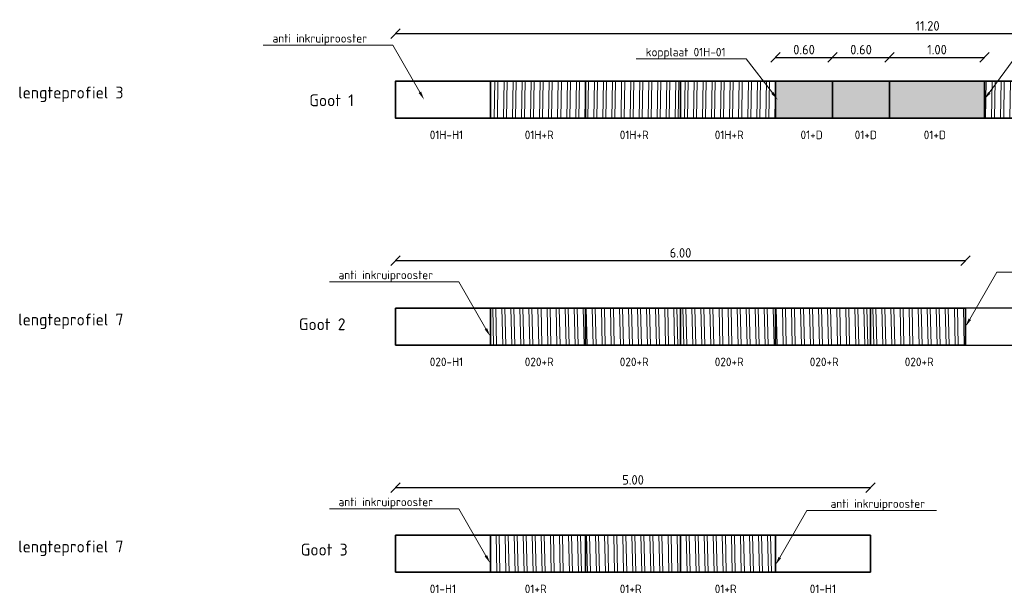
# Model space of a CAD drawing. Header units: metres. Extents: x 2158 to 2361, y 3646 to 3696.
# Tile 40 of 44: x 2233 to 2244, y 3674 to 3680. Entities that reach past the tile are written whole.
import ezdxf
from ezdxf import colors
from ezdxf.entities.mleader import LeaderData, LeaderLine
from ezdxf.math import Vec2, Vec3

# ---------------------------------------------------------------- set-up
doc = ezdxf.new("R2010")
doc.units = ezdxf.units.M
doc.header["$LTSCALE"] = 5
for name, color, linetype, lineweight in [('N-WE-RI-HWA_GOOT_LIJNGOOT-G gesloten', 1, 'Continuous', 35), ('N-WE-RI-HWA_GOOT_LIJNGOOT-rooster-V', 253, 'Continuous', 18), ('N-WE-RI-HWA_GOOT_LIJNGOOT-V gesloten', 253, 'Continuous', 18), ('N-WE-RI-HWA_GOOT_ROOSTERGOOT-T18', 10, 'Continuous', 18), ('N-WE-SC-STAALVORM-G', 140, 'Continuous', 25), ('X-XX-AL-PEIL-T18', 10, 'Continuous', 18)]:
    doc.layers.add(name, color=color, linetype=linetype, lineweight=lineweight)
doc.layers.add('TL00_HULPLAAG', color=211, linetype='Continuous', plot=False)
doc.layers.add('TM00_MAATVOERING', color=1, linetype='Continuous')
doc.styles.add('NLCS-ISO', font='NLCS-ISO.ttf')
doc.styles.add('NLCS-ISO-M50-T18', font='NLCS-ISO.ttf', dxfattribs={"height": 0.09})
doc.styles.add('NLCS-ISO-M50-T25', font='NLCS-ISO.ttf', dxfattribs={"height": 0.125})
doc.dimstyles.new('NLCS RODOR-DIM-050', dxfattribs={"dimscale": 0.05, "dimtxt": 2, "dimasz": 2, "dimexe": 1.25, "dimexo": 0.625, "dimtad": 1, "dimzin": 1, "dimdsep": 46, "dimtxsty": 'NLCS-ISO', "dimblk": 'OBLIQUE', "dimcen": 0, "dimse1": 1, "dimse2": 1, "dimclrd": 256, "dimclre": 1, "dimclrt": 256, "dimadec": 0, "dimazin": 0, "dimtfac": 1, "dimtmove": 2, "dimatfit": 3, "dimfxl": 1, "dimtolj": 1, "dimtzin": 0, "dimlwd": -1, "dimlwe": -1, "dimarcsym": 0})
pattern_1 = [(88.993762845, (-5538.81235, -488510.93536), (-0.095235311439, 0.001672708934), []), (88.993762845, (-5538.78005, -488510.90417), (-0.095235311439, 0.001672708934), [])]
pattern_2 = [(91.391563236, (-476140.9306, 118698.1132), (-0.095221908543, -0.002313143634), []), (91.391563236, (-476140.89963, 118698.14571), (-0.095221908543, -0.002313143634), [])]
pattern_3 = [(91.391563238, (-476160.59282, 118700.50318), (-0.095221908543, -0.002313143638), []), (91.391563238, (-476160.561855, 118700.53569), (-0.095221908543, -0.002313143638), [])]

# ---------------------------------------------------------------- blocks, each defined once
blk = doc.blocks.new('_Oblique')
at = {"color": 0, "linetype": 'ByBlock', "lineweight": -2}
blk.add_line((-0.5, -0.5), (0.5, 0.5), dxfattribs=at)
blk = doc.blocks.new('*D2')
at = {"layer": 'Defpoints', "color": 0, "transparency": 16777216}
for p in [(2248.58, 3680.154), (2237.38, 3679.654), (2248.58, 3679.654)]:
    blk.add_point(p, dxfattribs=at)
at = {"layer": 'TM00_MAATVOERING', "transparency": 16777216}
blk.add_line((2237.38, 3680.154), (2248.58, 3680.154), dxfattribs=at)
at = {"layer": 'TM00_MAATVOERING', "transparency": 16777216, "xscale": 0.1, "yscale": 0.1, "zscale": 0.1, "rotation": 180}
blk.add_blockref('_Oblique', (2237.38, 3680.154), dxfattribs=at)
at = {"layer": 'TM00_MAATVOERING', "transparency": 16777216, "xscale": 0.1, "yscale": 0.1, "zscale": 0.1}
blk.add_blockref('_Oblique', (2248.58, 3680.154), dxfattribs=at)
at = {"layer": 'TM00_MAATVOERING', "transparency": 16777216, "insert": (2242.98, 3680.236), "char_height": 0.1, "attachment_point": 5, "style": 'NLCS-ISO'}
blk.add_mtext('\\A1;11.20', dxfattribs=at)
blk = doc.blocks.new('*D3')
at = {"layer": 'Defpoints', "color": 0, "transparency": 16777216}
for p in [(2241.98, 3679.904), (2241.38, 3679.654), (2241.98, 3679.654)]:
    blk.add_point(p, dxfattribs=at)
at = {"layer": 'TM00_MAATVOERING', "transparency": 16777216}
blk.add_line((2241.38, 3679.904), (2241.98, 3679.904), dxfattribs=at)
at = {"layer": 'TM00_MAATVOERING', "transparency": 16777216, "xscale": 0.1, "yscale": 0.1, "zscale": 0.1, "rotation": 180}
blk.add_blockref('_Oblique', (2241.38, 3679.904), dxfattribs=at)
at = {"layer": 'TM00_MAATVOERING', "transparency": 16777216, "xscale": 0.1, "yscale": 0.1, "zscale": 0.1}
blk.add_blockref('_Oblique', (2241.98, 3679.904), dxfattribs=at)
at = {"layer": 'TM00_MAATVOERING', "transparency": 16777216, "insert": (2241.68, 3679.986), "char_height": 0.1, "attachment_point": 5, "style": 'NLCS-ISO'}
blk.add_mtext('\\A1;0.60', dxfattribs=at)
blk = doc.blocks.new('*D4')
at = {"layer": 'Defpoints', "color": 0, "transparency": 16777216}
for p in [(2242.58, 3679.904), (2241.98, 3679.654), (2242.58, 3679.654)]:
    blk.add_point(p, dxfattribs=at)
at = {"layer": 'TM00_MAATVOERING', "transparency": 16777216}
blk.add_line((2241.98, 3679.904), (2242.58, 3679.904), dxfattribs=at)
at = {"layer": 'TM00_MAATVOERING', "transparency": 16777216, "xscale": 0.1, "yscale": 0.1, "zscale": 0.1, "rotation": 180}
blk.add_blockref('_Oblique', (2241.98, 3679.904), dxfattribs=at)
at = {"layer": 'TM00_MAATVOERING', "transparency": 16777216, "xscale": 0.1, "yscale": 0.1, "zscale": 0.1}
blk.add_blockref('_Oblique', (2242.58, 3679.904), dxfattribs=at)
at = {"layer": 'TM00_MAATVOERING', "transparency": 16777216, "insert": (2242.28, 3679.986), "char_height": 0.1, "attachment_point": 5, "style": 'NLCS-ISO'}
blk.add_mtext('\\A1;0.60', dxfattribs=at)
blk = doc.blocks.new('*D5')
at = {"layer": 'Defpoints', "color": 0, "transparency": 16777216}
for p in [(2243.38, 3677.764), (2237.38, 3677.264), (2243.38, 3677.264)]:
    blk.add_point(p, dxfattribs=at)
at = {"layer": 'TM00_MAATVOERING', "transparency": 16777216}
blk.add_line((2237.38, 3677.764), (2243.38, 3677.764), dxfattribs=at)
at = {"layer": 'TM00_MAATVOERING', "transparency": 16777216, "xscale": 0.1, "yscale": 0.1, "zscale": 0.1, "rotation": 180}
blk.add_blockref('_Oblique', (2237.38, 3677.764), dxfattribs=at)
at = {"layer": 'TM00_MAATVOERING', "transparency": 16777216, "xscale": 0.1, "yscale": 0.1, "zscale": 0.1}
blk.add_blockref('_Oblique', (2243.38, 3677.764), dxfattribs=at)
at = {"layer": 'TM00_MAATVOERING', "transparency": 16777216, "insert": (2240.38, 3677.846), "char_height": 0.1, "attachment_point": 5, "style": 'NLCS-ISO'}
blk.add_mtext('\\A1;6.00', dxfattribs=at)
blk = doc.blocks.new('*D6')
at = {"layer": 'Defpoints', "color": 0, "transparency": 16777216}
for p in [(2242.38, 3675.374), (2237.38, 3674.874), (2242.38, 3674.874)]:
    blk.add_point(p, dxfattribs=at)
at = {"layer": 'TM00_MAATVOERING', "transparency": 16777216}
blk.add_line((2237.38, 3675.374), (2242.38, 3675.374), dxfattribs=at)
at = {"layer": 'TM00_MAATVOERING', "transparency": 16777216, "xscale": 0.1, "yscale": 0.1, "zscale": 0.1, "rotation": 180}
blk.add_blockref('_Oblique', (2237.38, 3675.374), dxfattribs=at)
at = {"layer": 'TM00_MAATVOERING', "transparency": 16777216, "xscale": 0.1, "yscale": 0.1, "zscale": 0.1}
blk.add_blockref('_Oblique', (2242.38, 3675.374), dxfattribs=at)
at = {"layer": 'TM00_MAATVOERING', "transparency": 16777216, "insert": (2239.88, 3675.456), "char_height": 0.1, "attachment_point": 5, "style": 'NLCS-ISO'}
blk.add_mtext('\\A1;5.00', dxfattribs=at)
blk = doc.blocks.new('*D52')
at = {"layer": 'Defpoints', "color": 0, "transparency": 16777216}
for p in [(2243.58, 3679.904), (2242.58, 3679.654), (2243.58, 3679.654)]:
    blk.add_point(p, dxfattribs=at)
at = {"layer": 'TM00_MAATVOERING', "transparency": 16777216}
blk.add_line((2242.58, 3679.904), (2243.58, 3679.904), dxfattribs=at)
at = {"layer": 'TM00_MAATVOERING', "transparency": 16777216, "xscale": 0.1, "yscale": 0.1, "zscale": 0.1, "rotation": 180}
blk.add_blockref('_Oblique', (2242.58, 3679.904), dxfattribs=at)
at = {"layer": 'TM00_MAATVOERING', "transparency": 16777216, "xscale": 0.1, "yscale": 0.1, "zscale": 0.1}
blk.add_blockref('_Oblique', (2243.58, 3679.904), dxfattribs=at)
at = {"layer": 'TM00_MAATVOERING', "transparency": 16777216, "insert": (2243.08, 3679.986), "char_height": 0.1, "attachment_point": 5, "style": 'NLCS-ISO'}
blk.add_mtext('\\A1;1.00', dxfattribs=at)

msp = doc.modelspace()

# ---------------------------------------------------------------- hatches: boundary and pattern name
at = {"layer": 'N-WE-RI-HWA_GOOT_LIJNGOOT-rooster-V'}
h = msp.add_hatch(dxfattribs=at)
h.set_pattern_fill('ANSI32', color=256, scale=0.01, angle=43.9938)
h.set_pattern_definition(pattern_1)
h.paths.add_polyline_path([(2238.38, 3679.654), (2238.38, 3679.264), (2239.38, 3679.264), (2239.38, 3679.654)])
h = msp.add_hatch(dxfattribs=at)
h.set_pattern_fill('ANSI32', color=256, scale=0.01, angle=43.9938)
h.set_pattern_definition(pattern_1)
h.paths.add_polyline_path([(2239.38, 3679.654), (2239.38, 3679.264), (2240.38, 3679.264), (2240.38, 3679.654)])
h.paths.add_polyline_path([(2240.38, 3679.654), (2240.38, 3679.264), (2241.38, 3679.264), (2241.38, 3679.654)])
h = msp.add_hatch(dxfattribs=at)
h.set_pattern_fill('ANSI32', color=256, scale=0.01, angle=43.9938)
h.set_pattern_definition([(88.993762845, (-5538.91235, -488510.93536), (-0.095235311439, 0.001672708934), []), (88.993762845, (-5538.88005, -488510.90417), (-0.095235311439, 0.001672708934), [])])
h.paths.add_polyline_path([(2247.58, 3679.654), (2247.58, 3679.264), (2248.58, 3679.264), (2248.58, 3679.654)])
h.paths.add_polyline_path([(2246.58, 3679.654), (2246.58, 3679.264), (2247.58, 3679.264), (2247.58, 3679.654)])
h.paths.add_polyline_path([(2244.58, 3679.654), (2244.58, 3679.264), (2245.58, 3679.264), (2245.58, 3679.654)])
h.paths.add_polyline_path([(2244.58, 3679.654), (2243.58, 3679.654), (2243.58, 3679.264), (2244.58, 3679.264)])
h.paths.add_polyline_path([(2246.58, 3679.654), (2245.58, 3679.654), (2245.58, 3679.264), (2246.58, 3679.264)])
h = msp.add_hatch(dxfattribs=at)
h.set_pattern_fill('ANSI32', color=256, scale=0.01, angle=46.3916)
h.set_pattern_definition(pattern_3)
h.paths.add_polyline_path([(2239.38, 3676.874), (2239.38, 3677.264), (2238.38, 3677.264), (2238.38, 3676.874)])
h = msp.add_hatch(dxfattribs=at)
h.set_pattern_fill('ANSI32', color=256, scale=0.01, angle=46.3916)
h.set_pattern_definition(pattern_3)
h.paths.add_polyline_path([(2240.38, 3676.874), (2240.38, 3677.264), (2239.38, 3677.264), (2239.38, 3676.874)])
h = msp.add_hatch(dxfattribs=at)
h.set_pattern_fill('ANSI32', color=256, scale=0.01, angle=46.3916)
h.set_pattern_definition(pattern_3)
h.paths.add_polyline_path([(2241.38, 3676.874), (2241.38, 3677.264), (2240.38, 3677.264), (2240.38, 3676.874)])
h = msp.add_hatch(dxfattribs=at)
h.set_pattern_fill('ANSI32', color=256, scale=0.01, angle=46.3916)
h.set_pattern_definition(pattern_3)
h.paths.add_polyline_path([(2242.38, 3676.874), (2242.38, 3677.264), (2241.38, 3677.264), (2241.38, 3676.874)])
h = msp.add_hatch(dxfattribs=at)
h.set_pattern_fill('ANSI32', color=256, scale=0.01, angle=46.3916)
h.set_pattern_definition(pattern_3)
h.paths.add_polyline_path([(2243.38, 3676.874), (2243.38, 3677.264), (2242.38, 3677.264), (2242.38, 3676.874)])
h = msp.add_hatch(dxfattribs=at)
h.set_pattern_fill('ANSI32', color=256, scale=0.01, angle=46.3916)
h.set_pattern_definition(pattern_2)
h.paths.add_polyline_path([(2239.38, 3674.484), (2239.38, 3674.874), (2238.38, 3674.874), (2238.38, 3674.484)])
h = msp.add_hatch(dxfattribs=at)
h.set_pattern_fill('ANSI32', color=256, scale=0.01, angle=46.3916)
h.set_pattern_definition(pattern_2)
h.paths.add_polyline_path([(2240.38, 3674.484), (2240.38, 3674.874), (2239.38, 3674.874), (2239.38, 3674.484)])
h = msp.add_hatch(dxfattribs=at)
h.set_pattern_fill('ANSI32', color=256, scale=0.01, angle=46.3916)
h.set_pattern_definition(pattern_2)
h.paths.add_polyline_path([(2241.38, 3674.484), (2241.38, 3674.874), (2240.38, 3674.874), (2240.38, 3674.484)])
at = {"layer": 'N-WE-RI-HWA_GOOT_LIJNGOOT-V gesloten'}
h = msp.add_hatch(color=256, dxfattribs=at)
h.dxf.hatch_style = 1
h.paths.add_polyline_path([(2242.58, 3679.654), (2242.58, 3679.264), (2243.58, 3679.264), (2243.58, 3679.654)])
h.paths.add_polyline_path([(2242.58, 3679.654), (2241.58, 3679.654), (2241.58, 3679.264), (2242.58, 3679.264)])
h.paths.add_polyline_path([(2241.58, 3679.654), (2241.38, 3679.654), (2241.38, 3679.264), (2241.58, 3679.264)])

# ---------------------------------------------------------------- linework, layer by layer
at = {"layer": 'N-WE-RI-HWA_GOOT_LIJNGOOT-G gesloten'}
for points in [[(2241.38, 3679.264), (2237.38, 3679.264), (2237.38, 3679.654), (2241.38, 3679.654)], [(2238.38, 3679.264), (2238.38, 3679.654)], [(2239.38, 3679.264), (2239.38, 3679.654)], [(2240.38, 3679.264), (2240.38, 3679.654)], [(2241.38, 3679.654), (2243.58, 3679.654)], [(2241.38, 3679.264), (2241.38, 3679.654)], [(2241.98, 3679.264), (2241.98, 3679.654)], [(2242.58, 3679.264), (2242.58, 3679.654)], [(2243.58, 3679.654), (2248.58, 3679.654)], [(2243.58, 3679.264), (2243.58, 3679.654)], [(2243.58, 3679.264), (2241.38, 3679.264)], [(2248.58, 3679.264), (2243.58, 3679.264)], [(2237.38, 3677.264), (2243.38, 3677.264)], [(2237.38, 3677.264), (2237.38, 3676.874)], [(2238.38, 3677.264), (2238.38, 3676.874)], [(2239.38, 3677.264), (2239.38, 3676.874)], [(2240.38, 3677.264), (2240.38, 3676.874)], [(2241.38, 3677.264), (2241.38, 3676.874)], [(2242.38, 3677.264), (2242.38, 3676.874)], [(2243.38, 3677.264), (2243.38, 3676.874)], [(2237.38, 3676.874), (2243.38, 3676.874)], [(2237.38, 3674.874), (2242.38, 3674.874)], [(2237.38, 3674.874), (2237.38, 3674.484)], [(2238.38, 3674.874), (2238.38, 3674.484)], [(2239.38, 3674.874), (2239.38, 3674.484)], [(2240.38, 3674.874), (2240.38, 3674.484)], [(2241.38, 3674.874), (2241.38, 3674.484)], [(2242.38, 3674.874), (2242.38, 3674.484)], [(2237.38, 3674.484), (2242.38, 3674.484)]]:
    msp.add_lwpolyline(points, dxfattribs=at)
at = {"layer": 'N-WE-SC-STAALVORM-G'}
msp.add_lwpolyline([(2244.032, 3676.869), (2243.38, 3676.869), (2243.38, 3677.269), (2244.404, 3677.269)], dxfattribs=at)

# ---------------------------------------------------------------- texts
at = {"layer": 'N-WE-RI-HWA_GOOT_ROOSTERGOOT-T18'}
for s, height, style, p in [('Goot 1', 0.125, 'NLCS-ISO-M50-T25', (2236.472, 3679.39)), ('01H-H1', 0.09, 'NLCS-ISO-M50-T18', (2237.74, 3679.043)), ('01H+R', 0.09, 'NLCS-ISO-M50-T18', (2238.74, 3679.043)), ('01H+R', 0.09, 'NLCS-ISO-M50-T18', (2239.74, 3679.043)), ('01H+R', 0.09, 'NLCS-ISO-M50-T18', (2240.74, 3679.043)), ('01+D', 0.09, 'NLCS-ISO-M50-T18', (2241.643, 3679.043)), ('01+D', 0.09, 'NLCS-ISO-M50-T18', (2242.213, 3679.043)), ('01+D', 0.09, 'NLCS-ISO-M50-T18', (2242.94, 3679.043)), ('020-H1', 0.09, 'NLCS-ISO-M50-T18', (2237.74, 3676.653)), ('020+R', 0.09, 'NLCS-ISO-M50-T18', (2238.74, 3676.653)), ('020+R', 0.09, 'NLCS-ISO-M50-T18', (2239.74, 3676.653)), ('020+R', 0.09, 'NLCS-ISO-M50-T18', (2240.74, 3676.653)), ('020+R', 0.09, 'NLCS-ISO-M50-T18', (2241.74, 3676.653)), ('020+R', 0.09, 'NLCS-ISO-M50-T18', (2242.74, 3676.653)), ('01-H1', 0.09, 'NLCS-ISO-M50-T18', (2237.74, 3674.263)), ('01+R', 0.09, 'NLCS-ISO-M50-T18', (2238.74, 3674.263)), ('01+R', 0.09, 'NLCS-ISO-M50-T18', (2239.74, 3674.263)), ('01+R', 0.09, 'NLCS-ISO-M50-T18', (2240.74, 3674.263)), ('01-H1', 0.09, 'NLCS-ISO-M50-T18', (2241.74, 3674.263))]:
    msp.add_text(s, height=height, dxfattribs=dict(at, style=style)).set_placement(p)
at = {"layer": 'N-WE-RI-HWA_GOOT_ROOSTERGOOT-T18', "style": 'NLCS-ISO-M50-T25'}
for s, p in [('Goot 2', (2236.362, 3677.032)), ('Goot 3', (2236.382, 3674.659))]:
    msp.add_text(s, height=0.125, rotation=0, dxfattribs=at).set_placement(p)
at = {"layer": 'TL00_HULPLAAG', "style": 'NLCS-ISO-M50-T25'}
for s, p in [('lengteprofiel 3', (2233.408, 3679.472)), ('lengteprofiel 7', (2233.408, 3677.082)), ('lengteprofiel 7', (2233.408, 3674.692))]:
    msp.add_text(s, height=0.125, rotation=0, dxfattribs=at).set_placement(p)

# ---------------------------------------------------------------- dimensions: what is measured, and where the dimension line sits
at = {"layer": 'TM00_MAATVOERING'}
for base, p1, p2, picture, middle in [((2248.58, 3680.154), (2237.38, 3679.654), (2248.58, 3679.654), '*D2', (2242.98, 3680.236)), ((2241.98, 3679.904), (2241.38, 3679.654), (2241.98, 3679.654), '*D3', (2241.68, 3679.986)), ((2242.58, 3679.904), (2241.98, 3679.654), (2242.58, 3679.654), '*D4', (2242.28, 3679.986)), ((2243.58, 3679.904), (2242.58, 3679.654), (2243.58, 3679.654), '*D52', (2243.08, 3679.986)), ((2243.38, 3677.764), (2237.38, 3677.264), (2243.38, 3677.264), '*D5', (2240.38, 3677.846)), ((2242.38, 3675.374), (2237.38, 3674.874), (2242.38, 3674.874), '*D6', (2239.88, 3675.456))]:
    dim = msp.add_linear_dim(base=base, p1=p1, p2=p2, dimstyle='NLCS RODOR-DIM-050', dxfattribs=at)
    dim.commit()
    dim.dimension.update_dxf_attribs({"geometry": picture, "text_midpoint": middle})

# ---------------------------------------------------------------- leaders
at = {"layer": 'X-XX-AL-PEIL-T18'}
ml = msp.add_multileader_mtext('Standard', dxfattribs=at)
ml.set_content('anti inkruiprooster ', color=256, style='NLCS-ISO-M50-T18')
ml.set_leader_properties(color=256, linetype='ByLayer', lineweight=-1)
ml.build(insert=Vec2(0, 0))
ml.multileader.update_dxf_attribs({"text_left_attachment_type": 5, "text_right_attachment_type": 5, "dogleg_length": 0.9, "arrow_head_size": 0.09})
ctx = ml.context
ctx.base_point, ctx.char_height, ctx.arrow_head_size, ctx.landing_gap_size, ctx.plane_origin = Vec3(2236.067, 3680.033), 0.09, 0.09, 0.018, Vec3(2237.681, 3679.459)
ctx.left_attachment, ctx.right_attachment = 5, 5
notes = []
notes.append((ctx, [(0, (1, 1, 0), (2237.35, 3680.033), (-1, 0), 0.23, [(0, [(2237.681, 3679.459)], 0, [])])]))
ctx.mtext.insert, ctx.mtext.flow_direction = Vec3(2236.085, 3680.15), 5
ml = msp.add_multileader_mtext('Standard', dxfattribs=at)
ml.set_content('kopplaat 01H-01', color=256, style='NLCS-ISO-M50-T18')
ml.set_leader_properties(color=256, linetype='ByLayer', lineweight=-1)
ml.build(insert=Vec2(0, 0))
ml.multileader.update_dxf_attribs({"text_left_attachment_type": 5, "text_right_attachment_type": 5, "dogleg_length": 0.9, "arrow_head_size": 0.09})
ctx = ml.context
ctx.base_point, ctx.char_height, ctx.arrow_head_size, ctx.landing_gap_size, ctx.plane_origin = Vec3(2239.995, 3679.888), 0.09, 0.09, 0.018, Vec3(2241.402, 3679.459)
ctx.left_attachment, ctx.right_attachment = 5, 5
notes.append((ctx, [(0, (1, 1, 0), (2241.071, 3679.888), (-1, 0), 0.184, [(0, [(2241.402, 3679.459)], 0, [])])]))
ctx.mtext.insert, ctx.mtext.flow_direction = Vec3(2240.013, 3680.005), 5
ml = msp.add_multileader_mtext('Standard', dxfattribs=at)
ml.set_content('kopplaat 01H-01', color=256, style='NLCS-ISO-M50-T18')
ml.set_leader_properties(color=256, linetype='ByLayer', lineweight=-1)
ml.build(insert=Vec2(0, 0))
ml.multileader.update_dxf_attribs({"text_left_attachment_type": 5, "text_right_attachment_type": 5, "dogleg_length": 0.9, "arrow_head_size": 0.09})
ctx = ml.context
ctx.base_point, ctx.char_height, ctx.arrow_head_size, ctx.landing_gap_size, ctx.plane_origin = Vec3(2244.092, 3679.912), 0.09, 0.09, 0.018, Vec3(2243.577, 3679.459)
ctx.left_attachment, ctx.right_attachment = 5, 5
notes.append((ctx, [(0, (1, 1, 0), (2243.908, 3679.912), (1, 0), 0.184, [(0, [(2243.577, 3679.459)], 0, [])])]))
ctx.mtext.insert, ctx.mtext.flow_direction = Vec3(2244.11, 3680.029), 5
ml = msp.add_multileader_mtext('Standard', dxfattribs=at)
ml.set_content('kopplaat special, zie detail watergoot', color=256, style='NLCS-ISO-M50-T18')
ml.set_leader_properties(color=256, linetype='ByLayer', lineweight=-1)
ml.build(insert=Vec2(0, 0))
ml.multileader.update_dxf_attribs({"text_left_attachment_type": 5, "text_right_attachment_type": 5, "dogleg_length": 0.9, "arrow_head_size": 0.09})
ctx = ml.context
ctx.base_point, ctx.char_height, ctx.arrow_head_size, ctx.landing_gap_size, ctx.plane_origin = Vec3(2243.941, 3677.643), 0.09, 0.09, 0.018, Vec3(2243.38, 3677.069)
ctx.left_attachment, ctx.right_attachment = 5, 5
notes.append((ctx, [(0, (1, 1, 0), (2243.711, 3677.643), (1, 0), 0.23, [(0, [(2243.38, 3677.069)], 0, [])])]))
ctx.mtext.insert, ctx.mtext.flow_direction = Vec3(2243.959, 3677.76), 5
ml = msp.add_multileader_mtext('Standard', dxfattribs=at)
ml.set_content('anti inkruiprooster ', color=256, style='NLCS-ISO-M50-T18')
ml.set_leader_properties(color=256, linetype='ByLayer', lineweight=-1)
ml.build(insert=Vec2(0, 0))
ml.multileader.update_dxf_attribs({"text_left_attachment_type": 5, "text_right_attachment_type": 5, "dogleg_length": 0.9, "arrow_head_size": 0.09})
ctx = ml.context
ctx.base_point, ctx.char_height, ctx.arrow_head_size, ctx.landing_gap_size, ctx.plane_origin = Vec3(2236.762, 3677.542), 0.09, 0.09, 0.018, Vec3(2238.376, 3676.969)
ctx.left_attachment, ctx.right_attachment = 5, 5
notes.append((ctx, [(0, (1, 1, 0), (2238.046, 3677.542), (-1, 0), 0.23, [(0, [(2238.376, 3676.969)], 0, [])])]))
ctx.mtext.insert, ctx.mtext.flow_direction = Vec3(2236.78, 3677.659), 5
ml = msp.add_multileader_mtext('Standard', dxfattribs=at)
ml.set_content('anti inkruiprooster ', color=256, style='NLCS-ISO-M50-T18')
ml.set_leader_properties(color=256, linetype='ByLayer', lineweight=-1)
ml.build(insert=Vec2(0, 0))
ml.multileader.update_dxf_attribs({"text_left_attachment_type": 5, "text_right_attachment_type": 5, "dogleg_length": 0.9, "arrow_head_size": 0.09})
ctx = ml.context
ctx.base_point, ctx.char_height, ctx.arrow_head_size, ctx.landing_gap_size, ctx.plane_origin = Vec3(2236.762, 3675.152), 0.09, 0.09, 0.018, Vec3(2238.376, 3674.579)
ctx.left_attachment, ctx.right_attachment = 5, 5
notes.append((ctx, [(0, (1, 1, 0), (2238.046, 3675.152), (-1, 0), 0.23, [(0, [(2238.376, 3674.579)], 0, [])])]))
ctx.mtext.insert, ctx.mtext.flow_direction = Vec3(2236.78, 3675.269), 5
ml = msp.add_multileader_mtext('Standard', dxfattribs=at)
ml.set_content('anti inkruiprooster ', color=256, style='NLCS-ISO-M50-T18')
ml.set_leader_properties(color=256, linetype='ByLayer', lineweight=-1)
ml.build(insert=Vec2(0, 0))
ml.multileader.update_dxf_attribs({"text_left_attachment_type": 5, "text_right_attachment_type": 5, "dogleg_length": 0.9, "arrow_head_size": 0.09})
ctx = ml.context
ctx.base_point, ctx.char_height, ctx.arrow_head_size, ctx.landing_gap_size, ctx.plane_origin = Vec3(2241.941, 3675.134), 0.09, 0.09, 0.018, Vec3(2241.38, 3674.56)
ctx.left_attachment, ctx.right_attachment = 5, 5
notes.append((ctx, [(0, (1, 1, 0), (2241.711, 3675.134), (1, 0), 0.23, [(0, [(2241.38, 3674.56)], 0, [])])]))
ctx.mtext.insert, ctx.mtext.flow_direction = Vec3(2241.959, 3675.251), 5
for ctx, leaders in notes:
    for number, flags, end, landing, length, lines in leaders:
        leader = LeaderData()
        leader.index, (leader.has_last_leader_line, leader.has_dogleg_vector, leader.attachment_direction) = number, flags
        leader.last_leader_point, leader.dogleg_vector, leader.dogleg_length = Vec3(end), Vec3(landing), length
        for number, points, colour, breaks in lines:
            line = LeaderLine()
            line.index, line.vertices, line.color, line.breaks = number, Vec3.list(points), colors.encode_raw_color(colour), breaks
            leader.lines.append(line)
        ctx.leaders.append(leader)

doc.saveas('drawing.dxf')
